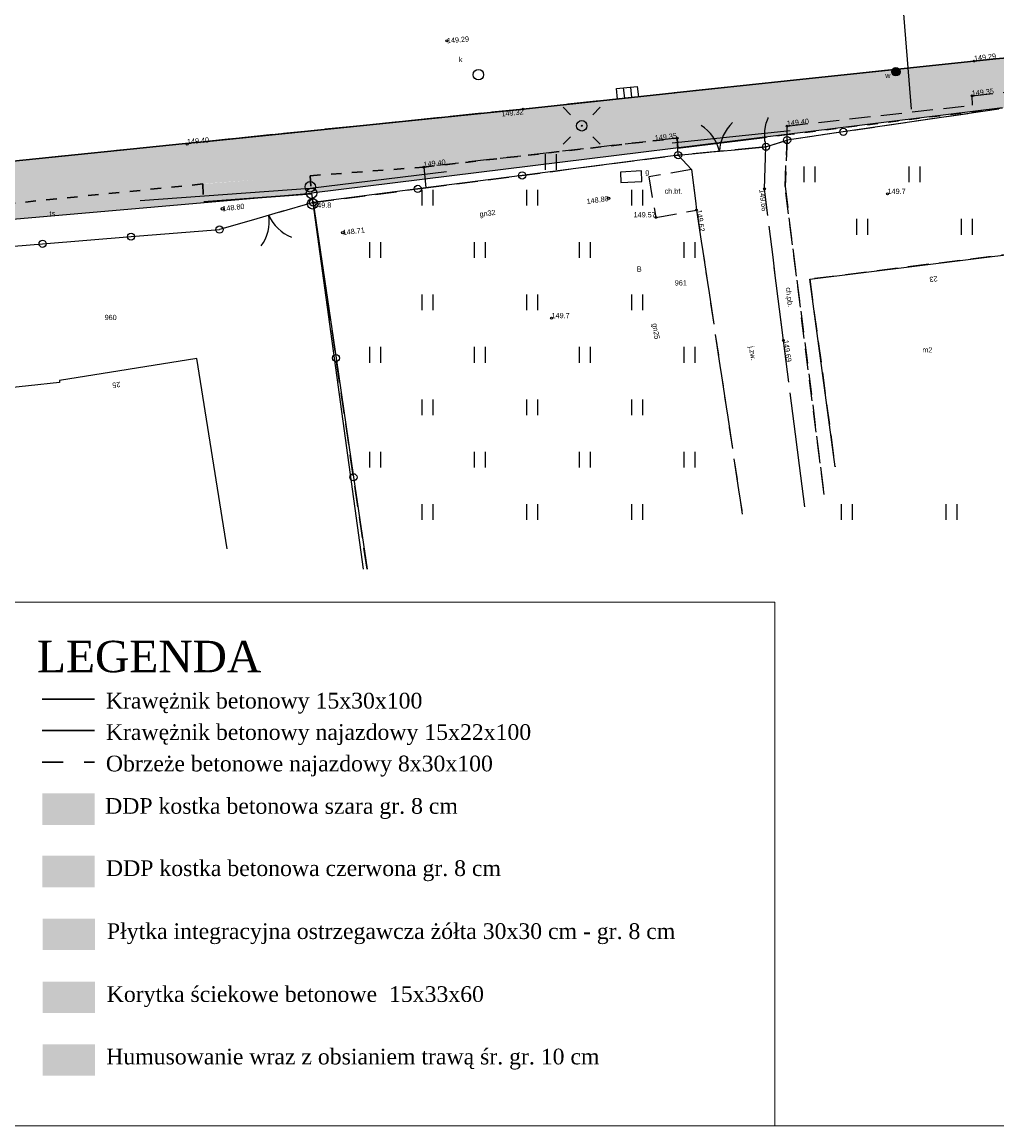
# Model space of a CAD drawing. Extents: x 7583285 to 7585126, y 6019995 to 6020809.
# Tile 32 of 54: x 7584212 to 7584259, y 6020644 to 6020696. Entities that reach past the tile are written whole.
import ezdxf
from ezdxf.enums import TextEntityAlignment as Align

# ---------------------------------------------------------------- set-up
doc = ezdxf.new("R2010")
doc.units = 0
doc.header["$MEASUREMENT"] = 0
for name, pattern in [('1_OTKC', [1.5, 1, -0.5]), ('1_OTKJ', [2, 1.5, -0.5]), ('1_OTKK', [0]), ('1_OTZI', [1.5, 1, -0.5]), ('1_OTZT', [1.5, 1, -0.5]), ('3', [1, 0.5, -0.5]), ('3_EGBU_A', [0]), ('4_SULO', [0])]:
    doc.linetypes.add(name, pattern=pattern)
doc.layers.get('0').update_dxf_attribs({"linetype": 'CONTINUOUS', "lineweight": 5})
for name, color, linetype, lineweight in [('0 Krawężnik ', 1, 'CONTINUOUS', 30), ('0 Krawężnik najazdowy', 6, 'CONTINUOUS', 30), ('0 obrzeże', 51, '3', 30), ('Dzialki', 3, 'CONTINUOUS', 25)]:
    doc.layers.add(name, color=color, linetype=linetype, lineweight=lineweight)
for name, color, linetype in [('EADTD_T_0', 216, 'CONTINUOUS'), ('EGBB_E_T_0', 7, 'CONTINUOUS'), ('EGBB_L_0', 36, '3_EGBU_A'), ('Numery_dzialek', 7, 'CONTINUOUS'), ('Numery_uzytkow', 3, 'CONTINUOUS'), ('OTK_E_T_0', 7, 'CONTINUOUS'), ('OTK_E_T_1', 7, 'CONTINUOUS'), ('OTK_L_0', 7, '1_OTKJ'), ('OTK_L_1', 7, '1_OTKK'), ('OTK_L_2', 7, '1_OTKC'), ('OTO_L_0', 7, 'CONTINUOUS'), ('OTO_L_1', 7, 'CONTINUOUS'), ('OTO_L_2', 7, 'CONTINUOUS'), ('OTR_T_0', 7, 'CONTINUOUS'), ('OTR_T_1', 7, 'CONTINUOUS'), ('OTZ_L_3', 7, '1_OTZT'), ('Punkty', 7, 'CONTINUOUS'), ('SUE_T_3', 7, 'CONTINUOUS'), ('SUG_E_T_1', 52, 'CONTINUOUS'), ('SUG_T_0', 52, 'CONTINUOUS'), ('SUGP_E_T_0', 52, 'CONTINUOUS'), ('SUGR_T_0', 52, 'CONTINUOUS'), ('SUK_E_T_4', 36, 'CONTINUOUS'), ('SUK_T_1', 36, 'CONTINUOUS'), ('SUK_T_3', 36, 'CONTINUOUS'), ('SUL_L_1', 7, '4_SULO'), ('SUP_T_0', 7, 'CONTINUOUS'), ('SUP_T_2', 7, 'CONTINUOUS'), ('SUTP_E_T_0', 30, 'CONTINUOUS'), ('SUW_E_T_2', 5, 'CONTINUOUS'), ('SUW_T_5', 5, 'CONTINUOUS')]:
    doc.layers.add(name, color=color, linetype=linetype)

# ---------------------------------------------------------------- blocks, each defined once
blk = doc.blocks.new('GRT')
at = {"linetype": 'Continuous'}
blk.add_circle((0, 0), 0.25, dxfattribs=at)
blk = doc.blocks.new('1_OTRN')
at = {"linetype": 'Continuous'}
blk.add_circle((0, 0), 0.045, dxfattribs=at)
blk = doc.blocks.new('1_OTRS')
at = {"linetype": 'Continuous'}
blk.add_circle((0, 0), 0.045, dxfattribs=at)
blk = doc.blocks.new('1_OTZT')
at = {"linetype": 'Continuous'}
for p, q in [((-0.2625, -0.375), (-0.2625, 0.375)), ((0.2625, -0.375), (0.2625, 0.375))]:
    blk.add_line(p, q, dxfattribs=at)
blk = doc.blocks.new('4_SUEO_W')
at = {"linetype": 'Continuous'}
for p, q in [((-0.5303, 0.5303), (-0.8839, 0.8839)), ((0.5303, 0.5303), (0.8839, 0.8839)), ((-0.5303, -0.5303), (-0.8839, -0.8839)), ((0.5303, -0.5303), (0.8839, -0.8839))]:
    blk.add_line(p, q, dxfattribs=at)
blk.add_circle((0, 0), 0.025, dxfattribs=at)
blk = doc.blocks.new('4_SUPP')
at = {"linetype": 'Continuous'}
blk.add_circle((0, 0), 0.25, dxfattribs=at)
blk = doc.blocks.new('4_SUGS')
at = {"linetype": 'Continuous'}
for p, q in [((0.5, 0.25), (-0.5, 0.25)), ((-0.5, 0.25), (-0.5, -0.25)), ((0.5, -0.25), (0.5, 0.25)), ((-0.5, -0.25), (0.5, -0.25))]:
    blk.add_line(p, q, dxfattribs=at)
blk = doc.blocks.new('4_SUPS')
at = {"linetype": 'Continuous'}
blk.add_circle((0, 0), 0.0625, dxfattribs=at)
blk = doc.blocks.new('4_SUKK')
at = {"linetype": 'Continuous'}
for p, q in [((-0.5, -0.25), (-0.5, 0.25)), ((-0.5, 0.25), (0.5, 0.25)), ((-0.175, 0.25), (-0.175, -0.25)), ((0.175, 0.25), (0.175, -0.25)), ((0.5, 0.25), (0.5, -0.25)), ((0.5, -0.25), (-0.5, -0.25))]:
    blk.add_line(p, q, dxfattribs=at)
blk = doc.blocks.new('4_SUKS')
at = {"linetype": 'Continuous'}
blk.add_circle((0, 0), 0.25, dxfattribs=at)
blk = doc.blocks.new('4_SUPK')
at = {"linetype": 'Continuous'}
blk.add_circle((0, 0), 0.25, dxfattribs=at)
blk = doc.blocks.new('4_SUWW')
at = {"linetype": 'Continuous'}
for radius in [0.2, 0.175, 0.15, 0.125, 0.1, 0.075, 0.05, 0.025, 0.00715]:
    blk.add_circle((0, 0), radius, dxfattribs=at)

msp = doc.modelspace()

# ---------------------------------------------------------------- hatches: boundary and pattern name
at = {"lineweight": 30}
h = msp.add_hatch(color=256, dxfattribs=at)
h.dxf.hatch_style = 1
h.set_gradient(color1=(191, 255, 127), color2=(197, 255, 140), one_color=1, tint=0.55)
h.paths.add_polyline_path([(7584193.574, 6020686.499), (7584193.683, 6020686.792), (7584195.725, 6020686.792), (7584206.887, 6020687.241), (7584220.66, 6020688.645), (7584220.706, 6020687.755), (7584205.02, 6020686.4), (7584195.89, 6020686.216, 0.997761), (7584195.39, 6020686.206), (7584194.117, 6020686.18), (7584194.16, 6020686.48)])
h.paths.add_polyline_path([(7584197.64, 6020686.704), (7584197.659, 6020686.329), (7584198.2, 6020686.356), (7584198.181, 6020686.731)], flags=16)
h.paths.add_polyline_path([(7584430.126, 6020713.139), (7584430.141, 6020713.135), (7584430.104, 6020713.438), (7584430.069, 6020713.73), (7584430.036, 6020713.994), (7584433.96, 6020714.4), (7584434.05, 6020712.8), (7584430.203, 6020712.398)])
h.paths.add_polyline_path([(7584432.72, 6020713.82, 1), (7584432.22, 6020713.82, 1)], flags=16)
h.paths.add_polyline_path([(7584432.495, 6020713.82, 1), (7584432.445, 6020713.82, 1)], flags=0)
h = msp.add_hatch(color=256, dxfattribs=at)
h.dxf.hatch_style = 1
h.set_gradient(color1=(173, 173, 173), color2=(143, 143, 143), one_color=1, tint=0.47)
h.paths.add_polyline_path([(7584206.841, 6020689.195, 0.040387), (7584206.848, 6020689.196), (7584225.378, 6020691.138), (7584225.378, 6020691.138), (7584257.515, 6020694.505), (7584273.44, 6020696.08), (7584272.822, 6020695.428), (7584273.52, 6020694.13), (7584276.521, 6020694.472), (7584276.667, 6020694.12), (7584269.615, 6020693.389), (7584258.572, 6020692.239), (7584247.47, 6020690.869), (7584243.319, 6020690.358), (7584243.29, 6020690.83), (7584231.255, 6020689.453), (7584225.764, 6020689.034), (7584225.809, 6020689.028), (7584220.702, 6020688.66), (7584220.66, 6020688.645), (7584206.887, 6020687.241), (7584206.841, 6020689.195)])
at = {"lineweight": 9}
h = msp.add_hatch(color=256, dxfattribs=at)
h.dxf.hatch_style = 1
h.set_gradient(color1=(191, 255, 127), color2=(197, 255, 140), one_color=1, tint=0.55)
edge = h.paths.add_edge_path()
edge.add_line((7584225.786, 6020689.035), (7584225.85, 6020688.2))
h.paths.add_polyline_path([(7584225.85, 6020688.2), (7584225.786, 6020689.035), (7584231.21, 6020689.45), (7584243.29, 6020690.83), (7584243.319, 6020690.356), (7584231.263, 6020688.868)])
h = msp.add_hatch(color=256, dxfattribs=at)
h.dxf.hatch_style = 1
h.set_gradient(color1=(191, 255, 127), color2=(197, 255, 140), one_color=1, tint=0.55)
edge = h.paths.add_edge_path()
edge.add_line((7584193.423, 6020686.166), (7584193.534, 6020686.792))
edge.add_line((7584193.534, 6020686.792), (7584206.887, 6020687.241))
edge.add_line((7584206.887, 6020687.241), (7584220.66, 6020688.645))
edge.add_line((7584220.66, 6020688.645), (7584220.706, 6020687.755))
edge.add_line((7584220.706, 6020687.755), (7584205.02, 6020686.4))
edge.add_line((7584205.02, 6020686.4), (7584193.45, 6020686.166))
edge.add_line((7584193.45, 6020686.166), (7584193.683, 6020686.792))
h = msp.add_hatch(color=256, dxfattribs=at)
h.dxf.hatch_style = 1
h.set_gradient(color1=(191, 255, 127), color2=(197, 255, 140), one_color=1, tint=0.55)
edge = h.paths.add_edge_path()
edge.add_line((7584193.423, 6020686.166), (7584193.534, 6020686.792))
edge.add_line((7584193.534, 6020686.792), (7584206.887, 6020687.241))
edge.add_line((7584206.887, 6020687.241), (7584220.66, 6020688.645))
edge.add_line((7584220.66, 6020688.645), (7584220.706, 6020687.755))
edge.add_line((7584220.706, 6020687.755), (7584205.02, 6020686.4))
edge.add_line((7584205.02, 6020686.4), (7584193.45, 6020686.166))
edge.add_line((7584193.45, 6020686.166), (7584193.683, 6020686.792))
at = {"lineweight": 30}
h = msp.add_hatch(color=256, dxfattribs=at)
h.dxf.hatch_style = 1
h.set_gradient(color1=(173, 173, 173), color2=(143, 143, 143), one_color=1, tint=0.47)
edge = h.paths.add_edge_path()
edge.add_line((7584220.602, 6020688.639), (7584220.706, 6020687.755))
h = msp.add_hatch(color=256, dxfattribs=at)
h.dxf.hatch_style = 1
h.set_gradient(color1=(173, 173, 173), color2=(143, 143, 143), one_color=1, tint=0.47)
h.paths.add_polyline_path([(7584220.66, 6020688.645), (7584225.786, 6020689.037), (7584225.85, 6020688.2), (7584220.704, 6020687.79)])
h = msp.add_hatch(color=256, dxfattribs=at)
h.dxf.hatch_style = 1
h.set_gradient(color1=(173, 173, 173), color2=(143, 143, 143), one_color=1, tint=0.47)
h.paths.add_polyline_path([(7584213.003, 6020658.061), (7584213.003, 6020659.561), (7584215.503, 6020659.561), (7584215.503, 6020658.061)])
h = msp.add_hatch(color=256, dxfattribs=at)
h.dxf.hatch_style = 1
h.set_gradient(color1=(204, 102, 102), color2=(155, 77, 77), one_color=1, tint=0.47)
h.paths.add_polyline_path([(7584213.007, 6020655.086), (7584213.007, 6020656.586), (7584215.507, 6020656.586), (7584215.507, 6020655.086)])
h = msp.add_hatch(color=256, dxfattribs=at)
h.dxf.hatch_style = 1
h.set_gradient(color1=(255, 255, 127), color2=(239, 239, 119), one_color=1, tint=0.47)
h.paths.add_polyline_path([(7584213.023, 6020652.087), (7584213.023, 6020653.587), (7584215.523, 6020653.587), (7584215.523, 6020652.087)])
h = msp.add_hatch(color=256, dxfattribs=at)
h.dxf.hatch_style = 1
h.set_gradient(color1=(255, 191, 127), color2=(239, 179, 119), one_color=1, tint=0.47)
h.paths.add_polyline_path([(7584213.023, 6020650.587), (7584213.023, 6020649.087), (7584215.523, 6020649.087), (7584215.523, 6020650.587)])
h = msp.add_hatch(color=256, dxfattribs=at)
h.dxf.hatch_style = 1
h.set_gradient(color1=(191, 255, 127), color2=(179, 239, 119), one_color=1, tint=0.47)
h.paths.add_polyline_path([(7584213.023, 6020647.587), (7584213.023, 6020646.087), (7584215.523, 6020646.087), (7584215.523, 6020647.587)])

# ---------------------------------------------------------------- linework, layer by layer
at = {"lineweight": 9}
for points in [[(7584299.239, 6020643.695), (7584089.239, 6020643.695), (7584089.239, 6020792.195), (7584299.239, 6020792.195), (7584299.239, 6020643.695)], [(7584210.457, 6020668.695), (7584247.957, 6020668.695), (7584247.957, 6020643.695), (7584210.457, 6020643.695), (7584210.457, 6020668.695)]]:
    msp.add_lwpolyline(points, dxfattribs=at)
at = {"layer": '0 Krawężnik ', "lineweight": 30}
for p, q in [((7584268.812, 6020695.606), (7584258.502, 6020694.609)), ((7584258.502, 6020694.609), (7584248.54, 6020693.56)), ((7584243.185, 6020692.99), (7584235.95, 6020692.22)), ((7584235.95, 6020692.22), (7584225.367, 6020691.137)), ((7584220.457, 6020690.634), (7584206.885, 6020689.245)), ((7584213.003, 6020664.061), (7584215.503, 6020664.061))]:
    msp.add_line(p, q, dxfattribs=at)
at = {"layer": '0 Krawężnik najazdowy', "lineweight": 30}
for p, q in [((7584248.54, 6020693.56), (7584243.157, 6020692.987)), ((7584225.367, 6020691.137), (7584220.396, 6020690.628)), ((7584243.319, 6020690.358), (7584247.47, 6020690.869)), ((7584225.855, 6020688.166), (7584220.714, 6020687.79)), ((7584213.003, 6020662.561), (7584215.503, 6020662.561))]:
    msp.add_line(p, q, dxfattribs=at)
at = {"layer": '0 obrzeże', "lineweight": 30}
for p, q in [((7584258.82, 6020692.27), (7584248.54, 6020691.001)), ((7584231.21, 6020689.45), (7584243.29, 6020690.83)), ((7584243.29, 6020690.83), (7584243.319, 6020690.358)), ((7584248.54, 6020691.001), (7584243.319, 6020690.356)), ((7584225.786, 6020689.035), (7584231.21, 6020689.45)), ((7584220.66, 6020688.645), (7584206.887, 6020687.241)), ((7584220.66, 6020688.645), (7584220.706, 6020687.755)), ((7584225.786, 6020689.035), (7584225.85, 6020688.2))]:
    msp.add_line(p, q, dxfattribs=at)
at = {"layer": '0 obrzeże', "lineweight": 30, "ltscale": 2}
msp.add_line((7584213.003, 6020661.061), (7584215.503, 6020661.061), dxfattribs=at)
at = {"layer": 'Dzialki'}
for p, q in [((7584258.82, 6020692.27), (7584225.85, 6020688.2)), ((7584205.02, 6020686.4), (7584225.85, 6020688.2)), ((7584225.85, 6020688.2), (7584228.313, 6020670.269))]:
    msp.add_line(p, q, dxfattribs=at)
at = {"layer": 'EGBB_L_0', "linetype": '3_EGBU_A'}
for p, q in [((7584249.62, 6020684.1), (7584259.76, 6020685.37)), ((7584250.83, 6020675.14), (7584249.62, 6020684.1)), ((7584220.38, 6020680.32), (7584213.82, 6020679.27)), ((7584221.83, 6020671.23), (7584220.38, 6020680.32)), ((7584213.83, 6020679.17), (7584210.8, 6020678.85)), ((7584213.82, 6020679.27), (7584213.83, 6020679.17))]:
    msp.add_line(p, q, dxfattribs=at)
at = {"layer": 'OTK_L_0', "linetype": '1_OTKJ'}
for p, q in [((7584267.27, 6020695.45), (7584257.47, 6020694.51)), ((7584257.47, 6020694.51), (7584235.95, 6020692.22)), ((7584235.95, 6020692.22), (7584206.84, 6020689.24)), ((7584247.53, 6020690.42), (7584243.34, 6020690.02)), ((7584247.46, 6020688.41), (7584247.53, 6020690.42)), ((7584243.34, 6020690.02), (7584243.97, 6020689.33)), ((7584243.97, 6020689.33), (7584244.22, 6020687.4)), ((7584248.36, 6020681.18), (7584247.46, 6020688.41)), ((7584244.22, 6020687.4), (7584246.4, 6020672.88)), ((7584249.39, 6020673.23), (7584248.36, 6020681.18))]:
    msp.add_line(p, q, dxfattribs=at)
at = {"layer": 'OTK_L_1', "linetype": '1_OTKK'}
for p, q in [((7584267.27, 6020695.45), (7584257.47, 6020694.51)), ((7584257.47, 6020694.51), (7584235.95, 6020692.22)), ((7584235.95, 6020692.22), (7584206.84, 6020689.24))]:
    msp.add_line(p, q, dxfattribs=at)
at = {"layer": 'OTK_L_2', "linetype": '1_OTKC'}
for p, q in [((7584247.46, 6020688.41), (7584247.53, 6020690.42)), ((7584247.53, 6020690.42), (7584248.54, 6020690.74)), ((7584248.54, 6020690.74), (7584248.44, 6020688.52)), ((7584243.97, 6020689.33), (7584241.94, 6020688.99)), ((7584243.97, 6020689.33), (7584244.22, 6020687.4)), ((7584241.94, 6020688.99), (7584242.27, 6020687.05)), ((7584248.36, 6020681.18), (7584247.46, 6020688.41)), ((7584248.44, 6020688.52), (7584250.3, 6020673.83)), ((7584242.27, 6020687.05), (7584244.22, 6020687.4)), ((7584249.39, 6020673.23), (7584248.36, 6020681.18))]:
    msp.add_line(p, q, dxfattribs=at)
at = {"layer": 'OTO_L_0'}
for p, q in [((7584258.64, 6020692.21), (7584251.22, 6020691.13)), ((7584251.22, 6020691.13), (7584248.54, 6020690.74)), ((7584243.34, 6020690.02), (7584235.9, 6020689.05)), ((7584235.9, 6020689.05), (7584230.92, 6020688.41)), ((7584230.92, 6020688.41), (7584225.93, 6020687.76)), ((7584225.93, 6020687.76), (7584227.02, 6020680.34)), ((7584213.02, 6020685.79), (7584217.24, 6020686.13)), ((7584217.24, 6020686.13), (7584221.46, 6020686.47)), ((7584205.54, 6020685.19), (7584213.02, 6020685.79)), ((7584227.02, 6020680.34), (7584227.85, 6020674.65)), ((7584227.85, 6020674.65), (7584228.497, 6020670.269))]:
    msp.add_line(p, q, dxfattribs=at)
for centre in [(7584251.22, 6020691.13), (7584235.9, 6020689.05), (7584230.92, 6020688.41), (7584217.24, 6020686.13), (7584213.02, 6020685.79), (7584227.02, 6020680.34), (7584227.85, 6020674.65)]:
    msp.add_circle(centre, 0.17, dxfattribs=at)
at = {"layer": 'OTO_L_1'}
for p, q in [((7584244.56, 6020690.14), (7584246.06, 6020690.28)), ((7584246.06, 6020690.28), (7584247.53, 6020690.42)), ((7584243.34, 6020690.02), (7584244.81, 6020690.16)), ((7584225.93, 6020687.76), (7584224.29, 6020687.29)), ((7584224.53, 6020687.36), (7584223.09, 6020686.94)), ((7584223.09, 6020686.94), (7584221.46, 6020686.47))]:
    msp.add_line(p, q, dxfattribs=at)
for centre in [(7584247.53, 6020690.42), (7584243.34, 6020690.02), (7584225.93, 6020687.76), (7584221.46, 6020686.47)]:
    msp.add_circle(centre, 0.17, dxfattribs=at)
for centre, start, end in [((7584243.365, 6020689.745), 13.3977, 57.4721), ((7584247.309, 6020690.121), 133.4344, 177.5088), ((7584221.834, 6020686.864), 324.0988, 8.1732), ((7584225.639, 6020687.964), 204.0621, 248.1364)]:
    msp.add_arc(centre, 2, start, end, dxfattribs=at)
at = {"layer": 'OTO_L_2'}
for p, q in [((7584247.63, 6020691.79), (7584247.64, 6020691.82)), ((7584247.48, 6020691.19), (7584247.49, 6020691.28)), ((7584247.49, 6020691.28), (7584247.51, 6020691.38)), ((7584247.51, 6020691.38), (7584247.53, 6020691.46)), ((7584247.53, 6020691.46), (7584247.54, 6020691.55)), ((7584247.54, 6020691.55), (7584247.57, 6020691.63)), ((7584247.57, 6020691.63), (7584247.6, 6020691.71)), ((7584247.6, 6020691.71), (7584247.63, 6020691.79)), ((7584247.47, 6020691), (7584247.48, 6020691.1)), ((7584247.47, 6020690.91), (7584247.47, 6020691)), ((7584247.48, 6020690.81), (7584247.47, 6020690.91)), ((7584247.48, 6020691.1), (7584247.48, 6020691.19)), ((7584247.48, 6020690.71), (7584247.48, 6020690.81)), ((7584247.5, 6020690.62), (7584247.48, 6020690.71)), ((7584247.51, 6020690.52), (7584247.5, 6020690.62)), ((7584247.53, 6020690.42), (7584247.51, 6020690.52)), ((7584247.53, 6020690.42), (7584248.04, 6020690.58)), ((7584248.04, 6020690.58), (7584248.54, 6020690.74))]:
    msp.add_line(p, q, dxfattribs=at)
for centre in [(7584248.54, 6020690.74), (7584247.53, 6020690.42)]:
    msp.add_circle(centre, 0.17, dxfattribs=at)
at = {"layer": 'OTZ_L_3', "linetype": '1_OTZI'}
for p, q in [((7584257.36, 6020692.85), (7584268.48, 6020694.03)), ((7584248.54, 6020691.41), (7584257.39, 6020692.41)), ((7584257.39, 6020692.41), (7584257.36, 6020692.85)), ((7584258.64, 6020692.21), (7584248.54, 6020690.74)), ((7584248.54, 6020690.74), (7584248.54, 6020691.41)), ((7584243.29, 6020690.83), (7584231.21, 6020689.45)), ((7584243.34, 6020690.02), (7584243.29, 6020690.83)), ((7584248.44, 6020688.52), (7584248.54, 6020690.74)), ((7584231.3, 6020688.46), (7584243.34, 6020690.02)), ((7584243.34, 6020690.02), (7584243.97, 6020689.33)), ((7584231.21, 6020689.45), (7584231.3, 6020688.46)), ((7584243.97, 6020689.33), (7584244.22, 6020687.4)), ((7584225.93, 6020687.76), (7584231.3, 6020688.46)), ((7584250.3, 6020673.83), (7584248.44, 6020688.52)), ((7584228.497, 6020670.269), (7584225.93, 6020687.76)), ((7584244.22, 6020687.4), (7584246.4, 6020672.88)), ((7584259.76, 6020685.37), (7584249.62, 6020684.1)), ((7584249.62, 6020684.1), (7584250.83, 6020675.14))]:
    msp.add_line(p, q, dxfattribs=at)
at = {"layer": 'SUL_L_1', "linetype": '4_SULO'}
for p, q in [((7584253.38, 6020705.56), (7584254.46, 6020692.21)), ((7584243.05, 6020690.6), (7584248.69, 6020691.19)), ((7584225.79, 6020688.45), (7584232.29, 6020689.24)), ((7584217.68, 6020687.86), (7584225.79, 6020688.45))]:
    msp.add_line(p, q, dxfattribs=at)

# ---------------------------------------------------------------- block references
at = {"layer": 'OTR_T_0'}
for p in [(7584232.31, 6020695.48), (7584257.47, 6020694.51), (7584257.36, 6020692.85), (7584235.95, 6020692.22), (7584248.54, 6020691.41), (7584243.29, 6020690.83), (7584219.92, 6020690.54), (7584231.21, 6020689.45), (7584247.46, 6020688.41), (7584242.27, 6020687.05), (7584244.22, 6020687.4), (7584248.36, 6020681.18)]:
    msp.add_blockref('1_OTRS', p, dxfattribs=at)
at = {"layer": 'OTR_T_1'}
for p in [(7584253.33, 6020688.17), (7584225.93, 6020687.76), (7584237.3, 6020682.24)]:
    msp.add_blockref('1_OTRN', p, dxfattribs=at)
at = {"layer": 'OTZ_L_3'}
for p in [(7584237.28, 6020689.69), (7584237.28, 6020689.69), (7584249.62, 6020689.1), (7584254.62, 6020689.1), (7584231.39, 6020687.99), (7584236.39, 6020687.99), (7584241.39, 6020687.99), (7584252.12, 6020686.6), (7584257.12, 6020686.6), (7584228.89, 6020685.49), (7584233.89, 6020685.49), (7584238.89, 6020685.49), (7584243.89, 6020685.49), (7584231.39, 6020682.99), (7584236.39, 6020682.99), (7584241.39, 6020682.99), (7584228.89, 6020680.49), (7584233.89, 6020680.49), (7584238.89, 6020680.49), (7584243.89, 6020680.49), (7584231.39, 6020677.99), (7584236.39, 6020677.99), (7584241.39, 6020677.99), (7584228.89, 6020675.49), (7584233.89, 6020675.49), (7584238.89, 6020675.49), (7584243.89, 6020675.49), (7584231.39, 6020672.99), (7584236.39, 6020672.99), (7584241.39, 6020672.99), (7584251.39, 6020672.99), (7584256.39, 6020672.99)]:
    msp.add_blockref('1_OTZT', p, dxfattribs=at)
at = {"layer": 'Punkty'}
msp.add_blockref('GRT', (7584225.85, 6020688.2), dxfattribs=at)
at = {"layer": 'SUE_T_3'}
for name in ['4_SUEO_W', '4_SUPP']:
    msp.add_blockref(name, (7584238.74, 6020691.42), dxfattribs=at)
at = {"layer": 'SUG_T_0', "rotation": 2.758621}
msp.add_blockref('4_SUGS', (7584241.1, 6020688.99), dxfattribs=at)
at = {"layer": 'SUGR_T_0'}
for p in [(7584240.02, 6020687.96), (7584221.6, 6020687.46), (7584227.34, 6020686.32)]:
    msp.add_blockref('4_SUPS', p, dxfattribs=at)
at = {"layer": 'SUK_T_1', "rotation": 6.318625}
msp.add_blockref('4_SUKK', (7584240.92, 6020693), dxfattribs=at)
at = {"layer": 'SUK_T_3'}
msp.add_blockref('4_SUKS', (7584233.81, 6020693.86), dxfattribs=at)
at = {"layer": 'SUP_T_0'}
msp.add_blockref('4_SUPK', (7584225.79, 6020688.51), dxfattribs=at)
at = {"layer": 'SUP_T_2'}
for p in [(7584238.74, 6020691.42), (7584225.9, 6020687.7)]:
    msp.add_blockref('4_SUPP', p, dxfattribs=at)
at = {"layer": 'SUW_T_5'}
msp.add_blockref('4_SUWW', (7584253.73, 6020694), dxfattribs=at)

# ---------------------------------------------------------------- texts
at = {"lineweight": 30, "attachment_point": 1}
for s, insert, char_height, width in [('\\fPalatino Linotype|b0|i0|c0|p0;LEGENDA', (7584212.754, 6020666.845), 1.5, 9.31132), ('\\fPalatino Linotype|b0|i0|c0|p0;Krawężnik betonowy 15x30x100', (7584216.038, 6020664.364), 0.75, 17.65007), ('\\fPalatino Linotype|b0|i0|c0|p0;Krawężnik betonowy najazdowy 15x22x100', (7584216.038, 6020662.864), 0.75, 21.37928), ('\\fPalatino Linotype|b0|i0|c0|p0;Obrzeże betonowe najazdowy 8x30x100', (7584216.038, 6020661.364), 0.75, 21.37928), ('\\fPalatino Linotype|b0|i0|c0|p0;DDP kostka betonowa szara gr. 8 cm', (7584216.001, 6020659.34), 0.75, 21.37928), ('\\fPalatino Linotype|b0|i0|c0|p0;DDP kostka betonowa czerwona gr. 8 cm', (7584216.043, 6020656.37), 0.75, 21.37928), ('\\fPalatino Linotype|b0|i0|c0|p0;Płytka integracyjna ostrzegawcza żółta 30x30 cm - gr. 8 cm', (7584216.089, 6020653.365), 0.75, 28.75767), ('\\fPalatino Linotype|b0|i0|c0|p0;Korytka ściekowe betonowe  15x33x60', (7584216.081, 6020650.362), 0.75, 21.37928), ('\\fPalatino Linotype|b0|i0|c0|p0;Humusowanie wraz z obsianiem trawą śr. gr. 10 cm', (7584216.056, 6020647.381), 0.75, 25.42283)]:
    msp.add_mtext(s, dxfattribs=dict(at, insert=insert, char_height=char_height, width=width))
at = {"layer": 'EADTD_T_0'}
for s, rotation, p in [('23', 186.7456, (7584255.7, 6020684.25)), ('25', 188.2128, (7584216.71, 6020679.21))]:
    msp.add_text(s, height=0.25, rotation=rotation, dxfattribs=at).set_placement(p)
at = {"layer": 'EGBB_E_T_0'}
msp.add_text('m2', height=0.25, dxfattribs=at).set_placement((7584255.23, 6020680.73), align=Align.MIDDLE)
at = {"layer": 'Numery_dzialek'}
for s, p in [('961', (7584243.18, 6020684.05)), ('960', (7584215.98, 6020682.4))]:
    msp.add_text(s, height=0.25, dxfattribs=at).set_placement(p, align=Align.TOP_LEFT)
at = {"layer": 'Numery_uzytkow'}
msp.add_text('B', height=0.25, dxfattribs=at).set_placement((7584241.37, 6020684.46))
at = {"layer": 'OTK_E_T_0'}
msp.add_text('j.zw.', height=0.25, rotation=279.9262, dxfattribs=at).set_placement((7584246.86, 6020680.56), align=Align.MIDDLE)
at = {"layer": 'OTK_E_T_1'}
msp.add_text('ch.bt.', height=0.25, dxfattribs=at).set_placement((7584243.12, 6020688.31), align=Align.MIDDLE)
msp.add_text('ch.pb.', height=0.25, rotation=276.4831, dxfattribs=at).set_placement((7584248.62, 6020683.24), align=Align.MIDDLE)
at = {"layer": 'OTR_T_0'}
msp.add_text('149.29', height=0.25, rotation=4.9108, dxfattribs=at).set_placement((7584232.31, 6020695.48), align=Align.MIDDLE_LEFT)
for s, rotation, p in [('149.29', 6.6312, (7584257.47, 6020694.51)), ('149.35', 5.6496, (7584257.36, 6020692.85)), ('149.40', 6.0191, (7584248.54, 6020691.41)), ('149.40', 4.6914, (7584219.92, 6020690.54)), ('149.40', 6.6834, (7584231.21, 6020689.45)), ('149.62', 277.8593, (7584244.22, 6020687.4)), ('149.69', 278.0157, (7584248.36, 6020681.18))]:
    msp.add_text(s, height=0.25, rotation=rotation, dxfattribs=at).set_placement(p)
msp.add_text('149.32', height=0.25, rotation=5.9262, dxfattribs=at).set_placement((7584235.95, 6020692.22), align=Align.TOP_RIGHT)
msp.add_text('149.35', height=0.25, rotation=6.374, dxfattribs=at).set_placement((7584243.29, 6020690.83), align=Align.RIGHT)
msp.add_text('149.66', height=0.25, rotation=276.6029, dxfattribs=at).set_placement((7584247.46, 6020688.41), align=Align.TOP_LEFT)
msp.add_text('149.57', height=0.25, dxfattribs=at).set_placement((7584242.27, 6020687.05), align=Align.RIGHT)
at = {"layer": 'OTR_T_1'}
for p in [(7584253.33, 6020688.17), (7584237.3, 6020682.24)]:
    msp.add_text('149.7', height=0.25, dxfattribs=at).set_placement(p)
msp.add_text('149.8', height=0.25, dxfattribs=at).set_placement((7584225.93, 6020687.76), align=Align.TOP_LEFT)
at = {"layer": 'SUG_E_T_1'}
msp.add_text('g', height=0.25, dxfattribs=at).set_placement((7584241.77, 6020689.1))
at = {"layer": 'SUGP_E_T_0'}
for s, rotation, p in [('gn32', 7.3696, (7584234.25, 6020687.21)), ('gn25', 278.8689, (7584242.25, 6020681.61))]:
    msp.add_text(s, height=0.25, rotation=rotation, dxfattribs=at).set_placement(p, align=Align.MIDDLE)
at = {"layer": 'SUGR_T_0'}
for s, rotation, p in [('148.80', 6.8391, (7584221.6, 6020687.46)), ('148.71', 7.3696, (7584227.34, 6020686.32))]:
    msp.add_text(s, height=0.25, rotation=rotation, dxfattribs=at).set_placement(p, align=Align.MIDDLE_LEFT)
msp.add_text('148.80', height=0.25, rotation=8.2386, dxfattribs=at).set_placement((7584240.02, 6020687.96), align=Align.MIDDLE_RIGHT)
at = {"layer": 'SUK_E_T_4'}
msp.add_text('k', height=0.25, dxfattribs=at).set_placement((7584232.88, 6020694.71), align=Align.TOP_LEFT)
at = {"layer": 'SUTP_E_T_0'}
msp.add_text('ts', height=0.25, rotation=5.9685, dxfattribs=at).set_placement((7584213.49, 6020687.23), align=Align.MIDDLE)
at = {"layer": 'SUW_E_T_2'}
msp.add_text('w', height=0.25, dxfattribs=at).set_placement((7584253.47, 6020693.95), align=Align.TOP_RIGHT)

doc.saveas('drawing.dxf')
